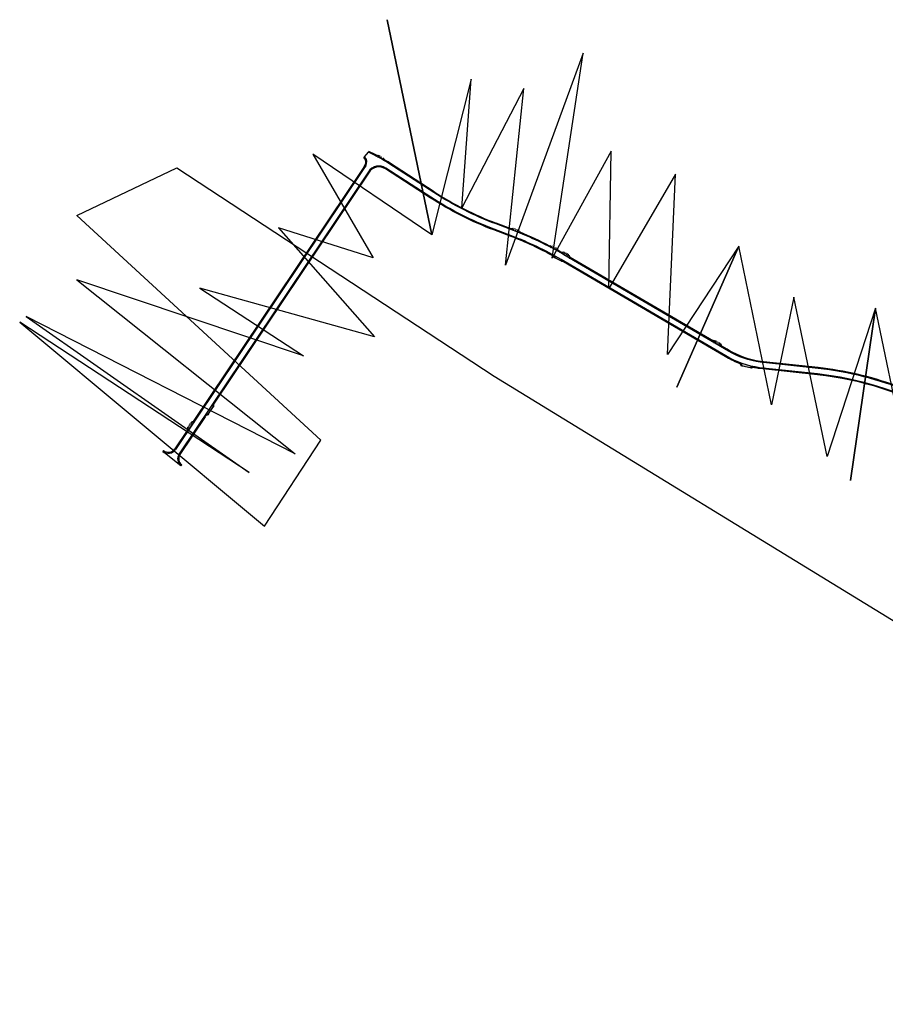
# Model space of a CAD drawing. Header units: metres. Extents: x -712710 to 14443962, y 4588558 to 14849904.
# Tile 15 of 256: x 7501121 to 7501902, y 5890616 to 5891504. Entities that reach past the tile are written whole.
import ezdxf

# ---------------------------------------------------------------- set-up
doc = ezdxf.new("R2010")
doc.units = ezdxf.units.M
doc.header["$MEASUREMENT"] = 0
doc.linetypes.add('1', pattern=[0, 0])
doc.linetypes.add('3', pattern=[1, 0.5, -0.5])
for name, color, linetype, lineweight in [('#kraw jezdni', 140, 'CONTINUOUS', 30), ('#kraw pobocza', 30, 'CONTINUOUS', 30), ('#lrawęż zjazdu ', 150, 'CONTINUOUS', 30), ('#OPORNIK ZJAZADU ', 170, '3', 50), ('#ZJAZDY Z KRUSZYWA KRAWĘDZIE ', 24, '1', 30)]:
    doc.layers.add(name, color=color, linetype=linetype, lineweight=lineweight)

msp = doc.modelspace()

# ---------------------------------------------------------------- hatches: boundary and pattern name
at = {"layer": '#kraw pobocza'}
h = msp.add_hatch(color=1, dxfattribs=at)
h.dxf.hatch_style = 1
h.paths.add_polyline_path([(7502878.91114, 5890470.16144), (7502879.42596, 5890472.21934), (7502879.43638, 5890472.22559), (7502876.80796, 5890476.47864), (7502874.82458, 5890476.97481)])
h.paths.add_polyline_path([(7502232.03735, 5890949.0662), (7502231.83473, 5890948.74026), (7502236.0643, 5890946.07348), (7502236.28885, 5890946.43469), (7502238.3565, 5890946.91958), (7502234.77745, 5890949.13319, -0.000945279), (7502231.55744, 5890951.13317)])
h.paths.add_polyline_path([(7502024.3157, 5891093.99926), (7502023.84542, 5891094.35298), (7502024.41615, 5891095.08647), (7502024.69018, 5891095.43864), (7502024.55142, 5891096.55062), (7502024.43083, 5891097.51696), (7502030.74129, 5891092.63079), (7502028.6363, 5891092.36811), (7502027.84184, 5891091.3471), (7502024.3157, 5891093.99926)])
h.paths.add_polyline_path([(7501990.17348, 5891124.19138, -0.001378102), (7501991.47053, 5891123.18786), (7501995.96104, 5891119.69374), (7501996.4914, 5891119.28106), (7501995.70325, 5891119.18252), (7501995.42123, 5891119.14726), (7501994.38695, 5891119.01796), (7501993.22353, 5891117.52133), (7501989.26242, 5891120.57258), (7501990.44603, 5891122.09517)])
h.paths.add_polyline_path([(7501747.22002, 5891212.70792), (7501747.4115, 5891212.75802), (7501749.27224, 5891213.24495), (7501749.35626, 5891213.38853), (7501753.67866, 5891210.87516), (7501753.58766, 5891210.71965), (7501754.12469, 5891208.66743), (7501747.22002, 5891212.70792)])
h.paths.add_polyline_path([(7503106.06705, 5890178.63084), (7503105.68579, 5890178.31288), (7503108.51726, 5890174.81471), (7503108.96428, 5890175.18752), (7503111.0928, 5890175.01013, -0.003732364), (7503106.26454, 5890180.74696)])
h.paths.add_polyline_path([(7503127.64798, 5890154.18654), (7503127.10505, 5890153.68159), (7503130.34901, 5890150.55322), (7503130.71268, 5890150.89146), (7503132.84221, 5890150.82566, -0.003732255), (7503127.73582, 5890156.31609)])
h.paths.add_polyline_path([(7501612.21543, 5891291.7101), (7501617.13407, 5891288.8318), (7501616.59329, 5891290.8862), (7501616.71123, 5891291.08908), (7501612.40375, 5891293.62809), (7501612.28346, 5891293.42116), (7501610.22576, 5891292.86365, -0.001900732)])
h.paths.add_polyline_path([(7501278.35047, 5891140.56971), (7501276.26132, 5891140.1468), (7501276.21847, 5891140.17493), (7501273.39444, 5891136.04769), (7501273.47449, 5891135.99515), (7501273.90226, 5891133.93315)])
h.paths.add_polyline_path([(7502228.42566, 5890959.00738), (7502227.93989, 5890961.0887), (7502228.03019, 5890961.23647), (7502223.8452, 5890963.97694), (7502223.84379, 5890963.97463), (7502223.72555, 5890963.78116), (7502221.68315, 5890963.3148, 0.002005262), (7502228.42547, 5890959.00708)])
h.paths.add_polyline_path([(7503295.37618, 5889890.8084), (7503296.10387, 5889892.81135), (7503296.5982, 5889893.04498), (7503294.68285, 5889897.11702), (7503294.17799, 5889896.87841), (7503292.17114, 5889897.58887, -0.003733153), (7503295.37584, 5889890.80824)])
h.paths.add_polyline_path([(7503230.05796, 5890036.12096), (7503230.80276, 5890038.12453), (7503231.2954, 5890038.3568), (7503229.48678, 5890042.47915), (7503228.895, 5890042.20014), (7503226.86124, 5890042.90083, -0.009266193)])
h.paths.add_polyline_path([(7503230.74118, 5890034.58233), (7503232.72242, 5890033.80808), (7503233.19558, 5890034.01222), (7503233.94527, 5890031.87593), (7503234.68094, 5890029.75211), (7503234.45046, 5890029.65267), (7503234.09221, 5890028.79609), (7503233.61734, 5890027.66066), (7503233.17289, 5890028.80233, 0.007751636), (7503230.74118, 5890034.58233)])
h.paths.add_polyline_path([(7503182.90594, 5890106.20694), (7503183.03429, 5890108.33773), (7503183.42729, 5890108.69115), (7503180.36516, 5890111.9894), (7503180.02639, 5890111.68476), (7503177.89276, 5890111.78166, -0.005816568), (7503182.90594, 5890106.20694)])
h.paths.add_polyline_path([(7503263.61884, 5889945.92597), (7503266.90464, 5889939.18233), (7503265.91532, 5889939.52342), (7503264.89917, 5889939.87376), (7503264.77593, 5889939.81371), (7503262.75561, 5889943.80882), (7503262.74496, 5889943.82988), (7503262.93194, 5889943.92098)])
h.paths.add_polyline_path([(7502924.26595, 5890413.19435), (7502929.5391, 5890407.24625), (7502929.66647, 5890409.36375), (7502930.11326, 5890409.75984), (7502928.2381, 5890411.72126), (7502926.65565, 5890413.37651), (7502926.34959, 5890413.10518), (7502924.23389, 5890413.23244)])
h.paths.add_polyline_path([(7502609.11186, 5890727.37487), (7502609.00219, 5890727.1474), (7502608.99789, 5890727.13848), (7502613.47513, 5890724.9118), (7502613.61571, 5890725.20337), (7502615.23898, 5890725.77053), (7502615.61831, 5890725.90307), (7502608.41216, 5890729.37747)])
h.paths.add_polyline_path([(7502462.154, 5890816.39498), (7502461.66902, 5890818.46012), (7502462.08002, 5890819.12341), (7502457.81786, 5890821.73769), (7502457.81606, 5890821.73479), (7502457.41883, 5890821.09371), (7502455.35369, 5890820.60873)])
h.paths.add_polyline_path([(7502073.93622, 5891057.11968), (7502073.71921, 5891056.84079), (7502077.7157, 5891053.835), (7502077.88234, 5891054.04916), (7502079.98733, 5891054.31184), (7502073.67354, 5891059.22468)])
h.paths.add_polyline_path([(7503074.60903, 5890229.4343), (7503074.8776, 5890231.53855), (7503075.45613, 5890231.98612), (7503072.65477, 5890235.50834), (7503072.12407, 5890235.09777), (7503070.01982, 5890235.36634)])
h.paths.add_polyline_path([(7501956.40873, 5891144.95641), (7501956.03864, 5891144.33533), (7501960.39753, 5891141.88957), (7501960.71967, 5891142.42815), (7501962.77244, 5891142.93403, 0.00672613), (7501955.86936, 5891146.9846)])
h.paths.add_polyline_path([(7503094.23006, 5890203.30366), (7503094.532, 5890205.40338), (7503094.74184, 5890205.56047), (7503092.09144, 5890209.19759), (7503091.83532, 5890209.00587), (7503089.7356, 5890209.30781)])
h.paths.add_polyline_path([(7502938.29349, 5890397.37133), (7502938.42086, 5890399.48882), (7502938.83322, 5890399.85439), (7502935.53113, 5890403.60893), (7502935.52973, 5890403.60769), (7502935.10398, 5890403.23025), (7502932.98648, 5890403.35762)])
h.paths.add_polyline_path([(7502445.48174, 5890826.7258), (7502444.99676, 5890828.79093), (7502445.36082, 5890829.37846), (7502441.09866, 5890831.99275), (7502441.09686, 5890831.98985), (7502440.74657, 5890831.42453), (7502438.68143, 5890830.93955)])
h.paths.add_polyline_path([(7502206.31922, 5890973.32165), (7502205.88273, 5890975.39758), (7502205.92541, 5890975.46298), (7502205.15541, 5890976.01298), (7502203.66101, 5890976.99671), (7502201.77723, 5890978.25543), (7502201.77553, 5890978.25281), (7502201.69538, 5890978.12999), (7502199.61945, 5890977.69351)])
h.paths.add_polyline_path([(7502136.48541, 5891011.36627), (7502136.42046, 5891011.27205), (7502140.58147, 5891008.49859), (7502140.59304, 5891008.51538), (7502142.68444, 5891008.91511), (7502136.10168, 5891013.45259)])
h.paths.add_polyline_path([(7503142.18108, 5890147.6013), (7503144.28528, 5890147.57905), (7503144.88541, 5890146.99298), (7503147.54142, 5890144.45802), (7503147.46243, 5890144.3803), (7503147.46226, 5890143.03294), (7503147.46216, 5890142.28126, -0.003765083), (7503142.18089, 5890147.60111)])
h.paths.add_polyline_path([(7503173.09918, 5890116.87694), (7503173.12863, 5890119.00831), (7503173.39352, 5890119.26899), (7503170.20222, 5890122.442), (7503169.97366, 5890122.21708), (7503167.84035, 5890122.22071, -0.005816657)])
h.paths.add_polyline_path([(7503200.79333, 5890073.66758), (7503203.44247, 5890069.99377), (7503205.49004, 5890069.59557), (7503201.18195, 5890075.66419)])
h.paths.add_polyline_path([(7503244.09625, 5890000.74355), (7503245.00266, 5890000.34789), (7503246.03542, 5889999.89708), (7503246.43605, 5890000.05541), (7503248.04416, 5889995.85227), (7503247.6685, 5889995.7038), (7503246.83289, 5889993.75953, -0.002037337), (7503245.34594, 5889997.53348)])
h.paths.add_polyline_path([(7503136.47072, 5890153.53777), (7503136.65854, 5890153.53271), (7503138.58841, 5890153.48069), (7503138.61674, 5890153.50766), (7503141.65722, 5890150.21631), (7503141.67059, 5890150.20183), (7503141.63217, 5890148.16311, -0.003742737)])
h.paths.add_polyline_path([(7503266.40068, 5889950.49021), (7503267.09211, 5889952.49569), (7503267.31782, 5889952.60566), (7503265.67702, 5889955.84719), (7503265.2853, 5889956.62107), (7503265.12103, 5889956.54104), (7503263.11556, 5889957.23246), (7503263.89124, 5889955.64048), (7503266.40068, 5889950.49021)])
h.paths.add_polyline_path([(7503114.22767, 5890178.26877), (7503114.40406, 5890180.36692), (7503114.53243, 5890180.47376), (7503112.83247, 5890182.46852), (7503111.47541, 5890183.71298), (7503111.44178, 5890183.75626), (7503109.46022, 5890183.94334, 0.003722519), (7503114.22767, 5890178.26877)])
h.paths.add_polyline_path([(7503275.87384, 5889931.04793), (7503276.56526, 5889933.05341), (7503277.04977, 5889933.28948), (7503276.21541, 5889934.94298), (7503275.02824, 5889937.31025), (7503275.02637, 5889937.30934), (7503274.59418, 5889937.09876), (7503272.58871, 5889937.79018)])
h.paths.add_polyline_path([(7503051.26305, 5890259.61141), (7503053.3673, 5890259.34285), (7503053.46452, 5890259.41806), (7503055.99803, 5890256.11538), (7503056.19478, 5890255.84083), (7503056.12083, 5890255.78362), (7503055.94245, 5890254.38602), (7503055.85226, 5890253.67937), (7503051.26305, 5890259.61141)])
h.paths.add_polyline_path([(7502950.19516, 5890383.94628), (7502950.32252, 5890386.06377), (7502950.67959, 5890386.38032), (7502950.68032, 5890386.38097), (7502950.56734, 5890386.50953), (7502947.37974, 5890390.13685), (7502947.37805, 5890390.13535), (7502947.00564, 5890389.8052), (7502944.88815, 5890389.93257)])
h.paths.add_polyline_path([(7502931.76991, 5890394.93154), (7502931.67308, 5890394.8457), (7502934.9874, 5890391.102), (7502935.08679, 5890391.19011), (7502937.20428, 5890391.06275), (7502931.89728, 5890397.04904)])
h.paths.add_polyline_path([(7503142.39864, 5890140.97622, 0.002390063), (7503145.80523, 5890137.59235), (7503147.34776, 5890136.07468), (7503146.85988, 5890136.07242), (7503145.69279, 5890136.06701), (7503142.39523, 5890139.13315)])
h.paths.add_polyline_path([(7503181.34583, 5890099.35171), (7503184.35965, 5890096.00579), (7503185.79932, 5890095.87149, 0.005277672), (7503181.47355, 5890100.99804)])
h.paths.add_polyline_path([(7502899.88309, 5890442.15192), (7502900.06476, 5890444.27017), (7502898.02942, 5890446.65431), (7502896.82044, 5890448.07047), (7502894.75018, 5890448.24787), (7502899.88309, 5890442.15192)])
h.paths.add_polyline_path([(7503241.12962, 5889995.95975), (7503241.15251, 5889995.90096, 0.00370269), (7503243.90235, 5889988.9893), (7503242.99227, 5889989.3756), (7503241.93645, 5889989.82377), (7503241.59606, 5889989.68838), (7503239.93715, 5889993.84789), (7503239.92871, 5889993.86808), (7503240.28028, 5889994.00793)])
h.paths.add_polyline_path([(7502756.98016, 5890624.1501), (7502757.67567, 5890624.12135), (7502759.08861, 5890624.06294), (7502759.28114, 5890624.24017), (7502759.28211, 5890624.24107), (7502762.63951, 5890620.53575), (7502762.47509, 5890620.38438), (7502762.38792, 5890618.27593)])
h.paths.add_polyline_path([(7502716.2767, 5890667.11332, 0.008169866), (7502711.29696, 5890671.47095), (7502711.55195, 5890671.4888), (7502712.94563, 5890671.58627), (7502716.58105, 5890668.62261)])
h.paths.add_polyline_path([(7503223.45147, 5890049.49111), (7503224.05563, 5890051.57626), (7503221.74476, 5890055.41771), (7503219.81238, 5890055.93468, -0.009148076), (7503223.45147, 5890049.49111)])
h.paths.add_polyline_path([(7502797.30625, 5890569.92585), (7502800.5879, 5890566.15858), (7502800.5904, 5890566.1584), (7502801.93111, 5890566.06465), (7502797.40068, 5890571.27629)])
h.paths.add_polyline_path([(7502102.98477, 5891042.75259, 0.008905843), (7502108.61307, 5891038.53189), (7502108.39291, 5891040.32296), (7502106.75431, 5891041.63037), (7502104.4802, 5891043.44484), (7502102.37196, 5891043.22942), (7502102.98477, 5891042.75259)])
h.paths.add_polyline_path([(7503329.86705, 5889779.84689), (7503331.00005, 5889781.6403), (7503331.41178, 5889781.73322), (7503330.48737, 5889786.13777), (7503330.00943, 5889786.02991), (7503328.21602, 5889787.16291), (7503329.86705, 5889779.84689)])
h.paths.add_polyline_path([(7502552.11798, 5890764.55496), (7502551.52987, 5890766.59313), (7502551.70006, 5890766.90137), (7502548.18852, 5890768.83175), (7502547.17332, 5890767.28508), (7502552.11798, 5890764.55496)])
h.paths.add_polyline_path([(7502866.9938, 5890490.03078), (7502868.83106, 5890486.96759), (7502869.28476, 5890488.78118), (7502867.02188, 5890492.6731), (7502865.12424, 5890493.14783)])
h.paths.add_polyline_path([(7503319.22833, 5889826.98906), (7503319.50557, 5889825.76054), (7503320.63857, 5889827.55394), (7503321.15386, 5889827.67024), (7503320.0893, 5889832.04316), (7503319.57051, 5889831.92608), (7503317.70903, 5889833.0403, -0.010245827), (7503319.22833, 5889826.98906)])
h.paths.add_polyline_path([(7503325.85429, 5889807.80617), (7503324.91243, 5889812.20678), (7503324.14129, 5889812.03276), (7503322.34788, 5889813.16575), (7503323.99891, 5889805.84974), (7503325.1319, 5889807.64315)])
h.paths.add_polyline_path([(7502207.37226, 5890964.87302), (7502206.98579, 5890964.28077), (7502211.07875, 5890961.72899), (7502212.23521, 5890963.49086), (7502206.93578, 5890966.94895)])
h.paths.add_polyline_path([(7503337.87966, 5889742.52009), (7503338.36329, 5889740.0546), (7503339.52397, 5889741.78389), (7503338.67045, 5889746.20229), (7503336.91528, 5889747.37376, -0.001234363), (7503337.87966, 5889742.52009)])
h.paths.add_polyline_path([(7503160.81517, 5890121.24416), (7503163.90625, 5890117.96958), (7503165.72985, 5890117.96997, 0.002303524), (7503163.65234, 5890120.03292), (7503160.80223, 5890122.83708)])
h.paths.add_polyline_path([(7503209.3704, 5890071.90331), (7503206.24893, 5890076.30038), (7503207.44194, 5890076.09797), (7503208.34037, 5890075.94554), (7503208.84889, 5890076.30654), (7503210.73193, 5890073.7244), (7503209.3704, 5890071.90331)])
h.paths.add_polyline_path([(7503307.39719, 5889862.53487), (7503308.41967, 5889862.75836), (7503309.01476, 5889862.48399), (7503309.57819, 5889862.69183), (7503311.29832, 5889858.52995), (7503310.56848, 5889858.26072), (7503309.68392, 5889856.3358), (7503307.39719, 5889862.53487)])
h.paths.add_polyline_path([(7502237.40751, 5890953.38558), (7502241.39111, 5890950.92175), (7502240.98543, 5890952.75293), (7502237.22002, 5890955.21717), (7502235.17897, 5890954.76797, 0.000657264), (7502237.40751, 5890953.38558)])
h.paths.add_polyline_path([(7503236.75657, 5890003.06973), (7503236.19605, 5890002.80142), (7503237.62334, 5889999.32242), (7503238.12235, 5889999.56127), (7503240.01956, 5889998.81116), (7503237.56539, 5890005.11517)])
h.paths.add_polyline_path([(7503097.66962, 5890198.75615), (7503098.63877, 5890200.23267), (7503099.68821, 5890198.88213), (7503101.23162, 5890196.89589), (7503101.07991, 5890196.78019), (7503100.92923, 5890195.59629), (7503100.81405, 5890194.69138, -0.00258116)])
h.paths.add_polyline_path([(7501449.66794, 5891376.9521), (7501449.3645, 5891378.14503), (7501445.10729, 5891380.76999), (7501443.59873, 5891380.33025, -0.012128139), (7501449.66794, 5891376.9521)])
h.paths.add_polyline_path([(7502841.12883, 5890516.29347), (7502841.53325, 5890516.61944), (7502841.73745, 5890518.71024), (7502842.61891, 5890517.65882), (7502844.61359, 5890515.27952, -0.009041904), (7502846.82967, 5890512.53689), (7502844.73732, 5890512.78002), (7502844.26681, 5890512.40079)])
h.paths.add_polyline_path([(7503224.61726, 5890034.10109), (7503226.64174, 5890030.07429), (7503228.01832, 5890029.51129, 0.008675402), (7503225.26343, 5890035.79571), (7503224.61726, 5890034.10109)])
h.paths.add_polyline_path([(7501566.84244, 5891313.40364, -0.003210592), (7501570.46546, 5891312.0018), (7501572.08393, 5891311.3582), (7501571.34757, 5891313.08002), (7501566.80042, 5891315.10292), (7501566.77424, 5891315.03394), (7501564.83957, 5891314.16385), (7501566.84244, 5891313.40364)])
h.paths.add_polyline_path([(7502692.53664, 5890686.64755), (7502693.30672, 5890687.60459), (7502692.12541, 5890688.57298), (7502690.05001, 5890690.2176), (7502689.40371, 5890690.72975), (7502687.6935, 5890690.54463)])
h.paths.add_polyline_path([(7502697.33714, 5890682.78478), (7502697.16048, 5890684.41702), (7502693.30547, 5890687.60303), (7502692.53664, 5890686.64755), (7502697.33714, 5890682.78478)])
h.paths.add_polyline_path([(7502195.5785, 5890980.3304), (7502195.78129, 5890982.47255), (7502193.24582, 5890984.15179), (7502193.01328, 5890983.79541), (7502190.93735, 5890983.35893), (7502195.5785, 5890980.3304)])
h.paths.add_polyline_path([(7503321.372, 5889791.91395), (7503322.36328, 5889787.53056), (7503323.71657, 5889786.65904), (7503322.23001, 5889793.24625), (7503321.372, 5889791.91395)])
h.paths.add_polyline_path([(7503123.2659, 5890169.88624), (7503122.60987, 5890170.66557), (7503121.25541, 5890172.27298), (7503119.31448, 5890172.39823, 0.002213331), (7503122.24076, 5890169.10337), (7503123.2659, 5890169.88624)])
h.paths.add_polyline_path([(7503334.09039, 5889733.01405), (7503334.9439, 5889728.59571), (7503336.15799, 5889727.77013, 0.020086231), (7503336.09974, 5889728.21394), (7503334.91486, 5889734.25535)])
h.paths.add_polyline_path([(7503095.20924, 5890191.66835), (7503095.42713, 5890191.83486), (7503097.5454, 5890191.56644, -0.00202081), (7503095.05487, 5890194.77256), (7503094.01589, 5890193.18966)])
h.paths.add_polyline_path([(7503095.05487, 5890194.77256, -0.001711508), (7503092.96586, 5890197.50362), (7503092.67998, 5890195.39906), (7503092.43166, 5890195.20929), (7503094.01589, 5890193.18966)], flags=16)
h.paths.add_polyline_path([(7502197.63711, 5890978.98707), (7502197.20063, 5890981.063), (7502197.41456, 5890981.39084), (7502195.78129, 5890982.47255), (7502195.5785, 5890980.3304), (7502197.63711, 5890978.98707)])
h.paths.add_polyline_path([(7501602.84343, 5891296.97022), (7501603.03918, 5891298.26357), (7501605.88552, 5891296.88527), (7501606.41588, 5891295.01668), (7501605.42937, 5891295.56239, 0.002433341)])
h.paths.add_polyline_path([(7503231.81629, 5890019.88284), (7503230.31223, 5890023.74632), (7503229.5737, 5890022.0662), (7503230.5284, 5890019.2936)])
h.paths.add_polyline_path([(7503231.03994, 5890017.80803), (7503231.06589, 5890017.81814), (7503232.94096, 5890016.99391), (7503231.81629, 5890019.88284), (7503230.5284, 5890019.2936), (7503231.03994, 5890017.80803)])
h.paths.add_polyline_path([(7503210.47511, 5890070.34715, -0.000244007), (7503210.5893, 5890070.18612), (7503210.9492, 5890072.27894), (7503211.5006, 5890072.67037), (7503210.73193, 5890073.7244), (7503209.3704, 5890071.90331), (7503210.47511, 5890070.34715)])
h.paths.add_polyline_path([(7503098.63877, 5890200.23267), (7503098.47039, 5890200.44937), (7503098.3353, 5890200.34635), (7503096.23822, 5890200.6356, 0.001186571), (7503097.66962, 5890198.75615)])
h.paths.add_polyline_path([(7501599.79618, 5891298.58768), (7501600.01019, 5891298.65252), (7501601.37935, 5891299.06732), (7501603.03918, 5891298.26357), (7501602.84343, 5891296.97022, 0.002851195)])
h.paths.add_polyline_path([(7502547.17332, 5890767.28508), (7502548.18852, 5890768.83175), (7502547.3184, 5890769.30993), (7502547.15275, 5890769.0099), (7502545.11458, 5890768.42179), (7502547.17332, 5890767.28508)])
h.paths.add_polyline_path([(7503123.4635, 5890167.74388), (7503124.05737, 5890167.08601), (7503124.15505, 5890168.82996), (7503123.2659, 5890169.88624), (7503122.24076, 5890169.10337, 0.000918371), (7503123.4635, 5890167.74388)])
h.paths.add_polyline_path([(7502211.07875, 5890961.72899), (7502211.2298, 5890961.63482), (7502211.55945, 5890962.14036), (7502213.63538, 5890962.5772), (7502212.23521, 5890963.49086), (7502211.07875, 5890961.72899)])
h.paths.add_polyline_path([(7502716.91795, 5890666.53091), (7502716.82552, 5890668.42331), (7502716.58105, 5890668.62261), (7502716.2767, 5890667.11332, -0.001069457)])
h.paths.add_polyline_path([(7503308.41967, 5889862.75836), (7503308.31131, 5889862.80832), (7503307.08833, 5889863.37217), (7503307.39719, 5889862.53487)])
h = msp.add_hatch(color=2, dxfattribs=at)
h.dxf.hatch_style = 1
h.paths.add_polyline_path([(7502593.65274, 5890734.77014), (7502595.89102, 5890733.65697), (7502596.25572, 5890734.4081), (7502596.58329, 5890735.08278, -0.001239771), (7502594.34432, 5890736.17674), (7502594.0134, 5890735.50369)])
h.paths.add_polyline_path([(7502859.70436, 5890502.18419), (7502860.34754, 5890502.56996), (7502861.02967, 5890502.97909), (7502860.42645, 5890504.01658), (7502859.73031, 5890503.59905), (7502859.08713, 5890503.21328)])
h.paths.add_polyline_path([(7503063.54825, 5890243.73151), (7503065.14017, 5890244.96307), (7503064.53248, 5890245.72765), (7503063.54389, 5890244.96285), (7503062.95069, 5890244.50392)])
h.paths.add_polyline_path([(7503086.37008, 5890213.8038), (7503086.9706, 5890214.25333), (7503087.89885, 5890214.94818), (7503087.06864, 5890216.11047), (7503086.08742, 5890215.43319), (7503085.4696, 5890215.00675)])
h.paths.add_polyline_path([(7501993.80659, 5891117.0722), (7501995.42123, 5891119.14726), (7501994.38695, 5891119.01796), (7501993.22353, 5891117.52133)])
h.paths.add_polyline_path([(7502942.45405, 5890382.77649), (7502943.57298, 5890381.52416), (7502944.18063, 5890382.06286), (7502944.74185, 5890382.56039), (7502943.62779, 5890383.81704)])
h.paths.add_polyline_path([(7502981.77331, 5890348.07583), (7502982.35421, 5890348.55023), (7502983.16204, 5890349.20995), (7502982.54452, 5890349.99403), (7502981.72442, 5890349.31758), (7502981.14584, 5890348.84035, -0.001221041)])
h.paths.add_polyline_path([(7503324.02262, 5889805.74465), (7503326.19079, 5889806.23394), (7503325.85429, 5889807.80617), (7503325.1319, 5889807.64315), (7503323.99716, 5889805.85749)])
h.paths.add_polyline_path([(7503125.54221, 5890155.18873), (7503127.10505, 5890153.68159), (7503127.64798, 5890154.18654), (7503127.73582, 5890156.31609, -0.000322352), (7503127.29864, 5890156.79386)])
h.paths.add_polyline_path([(7501749.27224, 5891213.24495), (7501749.35626, 5891213.38853), (7501748.18052, 5891214.07219), (7501748.17947, 5891214.0704), (7501747.4115, 5891212.75802)])
h.paths.add_polyline_path([(7503114.40406, 5890180.36692), (7503114.22767, 5890178.26877, 0.000003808), (7503114.23259, 5890178.26301), (7503115.49721, 5890179.34166), (7503114.53243, 5890180.47376)])
h.paths.add_polyline_path([(7503336.91528, 5889747.37376), (7503338.67045, 5889746.20229), (7503338.3496, 5889747.86324), (7503336.87648, 5889747.56646, -0.000049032)])
h.paths.add_polyline_path([(7503138.58841, 5890153.48069), (7503138.61674, 5890153.50766), (7503137.69091, 5890154.50989), (7503136.65854, 5890153.53271)])
h.paths.add_polyline_path([(7503165.21372, 5890116.58449), (7503165.86721, 5890115.89221), (7503166.30144, 5890116.32122), (7503166.83928, 5890116.8526, 0.000752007), (7503166.1665, 5890117.53151)])
h.paths.add_polyline_path([(7502759.08861, 5890624.06294), (7502759.28114, 5890624.24017), (7502758.61108, 5890624.98248), (7502757.67567, 5890624.12135)])
h.paths.add_polyline_path([(7503204.22926, 5890068.90264), (7503205.26624, 5890069.63879), (7503203.44247, 5890069.99377)])
h.paths.add_polyline_path([(7503320.05514, 5889797.73708), (7503320.35375, 5889796.41668), (7503320.72814, 5889796.49435), (7503321.46261, 5889796.64672), (7503321.16461, 5889797.96725), (7503320.43013, 5889797.81488)])
h.paths.add_polyline_path([(7501601.37935, 5891299.06732), (7501600.47777, 5891299.50309), (7501600.01019, 5891298.65252), (7501601.37935, 5891299.06732)])
h.paths.add_polyline_path([(7503109.0684, 5890174.13379), (7503110.18542, 5890175.08575), (7503108.96428, 5890175.18752), (7503108.51726, 5890174.81471)])
h.paths.add_polyline_path([(7502876.80756, 5890476.47928), (7502876.38961, 5890477.15553), (7502875.71635, 5890476.75172), (7502876.80694, 5890476.47889)])
h.paths.add_polyline_path([(7503333.83378, 5889734.3537), (7503333.83169, 5889734.35329), (7503334.09039, 5889733.01405), (7503334.91486, 5889734.25535), (7503334.85624, 5889734.55423)])
h.paths.add_polyline_path([(7503241.8976, 5889988.93249), (7503242.99227, 5889989.3756), (7503241.93645, 5889989.82377), (7503241.59606, 5889989.68838), (7503241.8976, 5889988.93249)])
h.paths.add_polyline_path([(7503095.80461, 5890190.90934), (7503096.77097, 5890191.66458), (7503095.42713, 5890191.83486), (7503095.20924, 5890191.66835)])
h.paths.add_polyline_path([(7502712.94546, 5890671.5864), (7502712.17066, 5890672.21826), (7502711.55195, 5890671.4888), (7502712.94546, 5890671.5864)])
h.paths.add_polyline_path([(7503208.34037, 5890075.94554), (7503208.84889, 5890076.30654), (7503208.46435, 5890076.83385), (7503207.44194, 5890076.09797)])
h.paths.add_polyline_path([(7503246.03542, 5889999.89708), (7503246.43605, 5890000.05541), (7503246.15283, 5890000.79566), (7503245.00266, 5890000.34789)])
h.paths.add_polyline_path([(7503056.77575, 5890255.03068), (7503056.19478, 5890255.84083), (7503056.12083, 5890255.78362), (7503055.94245, 5890254.38602), (7503056.77575, 5890255.03068)])
h.paths.add_polyline_path([(7503265.11896, 5889939.1354), (7503265.91532, 5889939.52342), (7503264.89917, 5889939.87376), (7503264.77593, 5889939.81371)])
h.paths.add_polyline_path([(7503234.90279, 5890029.11165), (7503234.68094, 5890029.75211), (7503234.45046, 5890029.65267), (7503234.09221, 5890028.79609)])
h.paths.add_polyline_path([(7502896.82044, 5890448.07047), (7502896.1529, 5890448.85097), (7502895.31223, 5890448.19982), (7502896.82044, 5890448.07047)])
h.paths.add_polyline_path([(7503101.07991, 5890196.78019), (7503100.92923, 5890195.59629), (7503101.74635, 5890196.23348), (7503101.23162, 5890196.89589)])
h.paths.add_polyline_path([(7503147.46243, 5890144.3803), (7503147.46226, 5890143.03294), (7503148.22785, 5890143.80287), (7503147.54142, 5890144.45802)])
h.paths.add_polyline_path([(7503146.29951, 5890135.50286), (7503146.85988, 5890136.07242), (7503145.69279, 5890136.06701)])
h.paths.add_polyline_path([(7503309.01476, 5889862.48399), (7503309.57819, 5889862.69183), (7503309.45698, 5889862.98509), (7503308.41967, 5889862.75836)])
h.paths.add_polyline_path([(7503309.45698, 5889862.98509), (7503309.36882, 5889863.19841), (7503308.31131, 5889862.80832), (7503308.41967, 5889862.75836)])
h = msp.add_hatch(color=4, dxfattribs=at)
h.dxf.hatch_style = 1
h.paths.add_polyline_path([(7502292.21798, 5890919.48881, -0.238822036), (7502290.80541, 5890921.80298), (7502285.55671, 5890925.03525, -0.237517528), (7502282.86766, 5890925.26884), (7502292.21661, 5890919.48659)])
h.paths.add_polyline_path([(7502946.79224, 5890377.81101), (7502947.71117, 5890379.21101), (7502952.72963, 5890373.5502, 0.275585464), (7502949.80035, 5890374.48096), (7502946.79224, 5890377.81101)])
h.paths.add_polyline_path([(7502186.3295, 5890978.02908), (7502188.32777, 5890976.68972, -0.318941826), (7502191.79901, 5890976.8263), (7502183.0049, 5890982.56481, -0.314580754), (7502184.28884, 5890979.37875)])
h.paths.add_polyline_path([(7502791.86995, 5890585.25987), (7502785.94688, 5890592.07867, 0.305284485), (7502789.18335, 5890591.2088), (7502792.29005, 5890587.66883, 0.185313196), (7502792.04888, 5890585.53247), (7502791.86995, 5890585.25987)])
h.paths.add_polyline_path([(7502682.05234, 5890686.60068), (7502686.44541, 5890683.44298, -0.223230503), (7502688.97346, 5890683.09699), (7502681.22255, 5890689.33383, -0.253300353), (7502682.05234, 5890686.60068)])
h.paths.add_polyline_path([(7501910.94764, 5891173.1162, 0.335740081), (7501914.40561, 5891174.18961), (7501918.79461, 5891172.3695, 0.314730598), (7501920.6193, 5891169.45759, 0.008546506), (7501910.9476, 5891173.11607)])
h.paths.add_polyline_path([(7501603.14214, 5891291.11388, -0.006329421), (7501609.69116, 5891287.39408), (7501612.19626, 5891285.92814, 0.247215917), (7501609.40333, 5891286.05318), (7501607.03541, 5891287.53298), (7501604.56836, 5891288.66846, 0.250743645), (7501603.14214, 5891291.11388)])
h.paths.add_polyline_path([(7502615.23898, 5890725.77053, -0.187712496), (7502615.91047, 5890723.70086), (7502620.13225, 5890721.61581, -0.308208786), (7502623.47264, 5890722.11615), (7502615.61831, 5890725.90307)])
h.paths.add_polyline_path([(7503308.34971, 5889844.04395, -0.214098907), (7503310.06901, 5889842.28931), (7503306.43511, 5889852.14044, -0.219410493), (7503306.23792, 5889849.63619), (7503308.34971, 5889844.04395)])
h.paths.add_polyline_path([(7503329.18099, 5889757.56575, 0.208184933), (7503329.70774, 5889759.90154, -0.002312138), (7503331.61072, 5889750.8722, 0.204489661), (7503330.26567, 5889752.80576)])
h.paths.add_polyline_path([(7501936.7067, 5891162.50957, -0.284298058), (7501935.04474, 5891165.19306), (7501931.95272, 5891166.65499), (7501931.39219, 5891164.92772, -0.004825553)])
h.paths.add_polyline_path([(7502303.09601, 5890905.23033), (7502305.88316, 5890903.47136), (7502306.12018, 5890905.00828), (7502301.87301, 5890907.63513, -0.237509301)])
h.paths.add_polyline_path([(7502305.88316, 5890903.47136), (7502307.65103, 5890902.35566, -0.262848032), (7502310.59903, 5890902.23816), (7502306.12018, 5890905.00828)])
h.paths.add_polyline_path([(7501931.39219, 5891164.92772), (7501931.95272, 5891166.65499), (7501930.50956, 5891167.33733, -0.257045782), (7501927.35144, 5891166.68433, -0.003641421)])
h.paths.add_polyline_path([(7502947.71117, 5890379.21101), (7502945.76418, 5890381.4072, -0.280504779), (7502946.31783, 5890378.33619), (7502946.79224, 5890377.81101)])
h = msp.add_hatch(color=5, dxfattribs=at)
h.dxf.hatch_style = 1
h.paths.add_polyline_path([(7501770.34914, 5891194.54473, 0.044744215), (7501784.14187, 5891190.55734, 0.204882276), (7501780.30715, 5891189.71942), (7501773.24717, 5891191.15553, 0.235310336)])
h.paths.add_polyline_path([(7501287.92873, 5891145.87966, -0.236900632), (7501291.83288, 5891148.08962), (7501293.77529, 5891150.93179), (7501291.94255, 5891151.86812)])
h.paths.add_polyline_path([(7501293.77529, 5891150.93179), (7501295.75616, 5891153.83023, -0.240950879), (7501296.2897, 5891158.35392), (7501291.94255, 5891151.86812), (7501293.77529, 5891150.93179)])

# ---------------------------------------------------------------- linework, layer by layer
at = {"layer": '#kraw jezdni', "linetype": 'Continuous'}
for p, q in [((7501432.36861, 5891379.90423), (7501435.91855, 5891384.07631)), ((7501266.87954, 5891101.30628), (7501250.40813, 5891114.35976))]:
    msp.add_line(p, q, dxfattribs=at)
msp.add_lwpolyline([(7501433.46441, 5891371.99399), (7501431.71514, 5891369.38414), (7501262.00768, 5891116.18687)], dxfattribs=at)
for points in [[(7501758.20651, 5891200.48593), (7501758.20651, 5891200.48593), (7501609.69116, 5891287.39408, 0.041635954), (7501565.06814, 5891308.72904), (7501549.24236, 5891314.73589, -0.053027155), (7501492.16011, 5891343.63977), (7501451.67069, 5891369.85124, 0.409545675), (7501435.86849, 5891366.60032), (7501265.2277, 5891112.01056)], [(7501760.77387, 5891204.77646), (7501612.21543, 5891291.7101, 0.041635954), (7501566.84244, 5891313.40364), (7501551.01666, 5891319.41049, -0.053027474), (7501494.8776, 5891347.83682), (7501454.38785, 5891374.0485)], [(7501792.2435, 5891194.45196), (7501789.30887, 5891194.76974, -0.101316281), (7501760.77387, 5891204.77646)], [(7501791.70522, 5891189.48102), (7501788.7034, 5891189.80607, -0.10153559), (7501758.20651, 5891200.48593)], [(7502682.22032, 5890694.94867, 0.057140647), (7502652.84794, 5890713.50384), (7502599.99471, 5890738.98671, -0.01380612), (7502575.59033, 5890751.59501), (7502515.18886, 5890784.94488, -0.009852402), (7502481.15931, 5890804.61851), (7502429.1865, 5890836.823, 0.004059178), (7502413.90824, 5890846.11086), (7502328.73681, 5890896.89914), (7502237.40751, 5890953.38558, -0.006063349), (7502216.98871, 5890966.35937), (7502146.54679, 5891012.32555), (7502112.18259, 5891036.01274, -0.014437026), (7502102.98477, 5891042.75259), (7501994.54105, 5891127.13398, 0.139151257), (7501841.44031, 5891189.12473), (7501792.2435, 5891194.45196)], [(7502679.08579, 5890691.05319, 0.057140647), (7502650.67644, 5890709), (7502597.82321, 5890734.48287, -0.01380612), (7502573.17356, 5890747.21789), (7502512.77208, 5890780.56775, -0.009859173), (7502478.54874, 5890800.35405), (7502426.55375, 5890832.57228, 0.004058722), (7502411.34657, 5890841.81692), (7502326.1412, 5890892.62545), (7502234.77745, 5890949.13319, -0.006063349), (7502214.2563, 5890962.17202), (7502143.76131, 5891008.17283), (7502109.34492, 5891031.89599, -0.014437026), (7502099.91424, 5891038.80647), (7501991.47053, 5891123.18786, 0.139151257), (7501840.90037, 5891184.15396), (7501791.70522, 5891189.48102)]]:
    msp.add_lwpolyline(points, format="xyb", dxfattribs=at)
for centre, radius, start, end in [((7501428.48039, 5891375.33457), 6, 326.16771824, 49.6062659), ((7501377.00892, 5891253.55369), 143.20091, 57.29237838, 65.70860623), ((7501255.36239, 5891120.6411), 8, 231.73621202, 326.16771822), ((7501271.87307, 5891107.55645), 8, 146.16771824, 231.37711829)]:
    msp.add_arc(centre, radius, start, end, dxfattribs=at)
at = {"layer": '#kraw pobocza'}
for p, q in [((7501493.09307, 5891309.64226), (7501452.84408, 5891503.65645)), ((7501452.84408, 5891503.65645), (7501493.09307, 5891309.64226)), ((7501629.53991, 5891473.36518), (7501559.61405, 5891282.36088)), ((7501601.57038, 5891288.55858), (7501629.53991, 5891473.36518)), ((7501528.61049, 5891450.14469), (7501493.09307, 5891309.64226)), ((7501520.27943, 5891333.95713), (7501528.61049, 5891450.14469)), ((7501576.00458, 5891441.71837), (7501520.27943, 5891333.95713)), ((7501559.61405, 5891282.36088), (7501576.00458, 5891441.71837)), ((7501493.09307, 5891309.64226), (7501385.9245, 5891382.50559)), ((7501385.9245, 5891382.50559), (7501440.35688, 5891288.81196)), ((7501444.247, 5891381.30043), (7501443.67904, 5891381.13487)), ((7501654.71567, 5891385.01366), (7501601.57038, 5891288.55858)), ((7501652.70973, 5891261.35153), (7501654.71567, 5891385.01366)), ((7501173.02806, 5891326.92791), (7501263.00505, 5891369.93852)), ((7501263.00505, 5891369.93852), (7501549.22885, 5891182.0675)), ((7501450.31788, 5891377.43936), (7501450.28233, 5891377.5791)), ((7501713.00783, 5891364.39362), (7501652.70973, 5891261.35153)), ((7501705.69963, 5891201.59492), (7501713.00783, 5891364.39362)), ((7501393.02991, 5891124.55812), (7501173.02806, 5891326.92791)), ((7501440.35688, 5891288.81196), (7501354.84492, 5891315.95743)), ((7501354.84492, 5891315.95743), (7501441.45142, 5891217.52694)), ((7501572.35494, 5891312.63187), (7501571.34757, 5891313.08002)), ((7501769.86481, 5891299.35136), (7501705.69963, 5891201.59492)), ((7501769.86481, 5891299.35136), (7501714.09155, 5891172.14441)), ((7501714.09155, 5891172.14441), (7501769.86481, 5891299.35136)), ((7501799.52196, 5891156.39353), (7501769.86481, 5891299.35136)), ((7501377.29346, 5891200.41329), (7501172.85775, 5891269.07429)), ((7501172.85775, 5891269.07429), (7501369.74422, 5891112.11974)), ((7501441.45142, 5891217.52694), (7501283.94047, 5891261.68815)), ((7501283.94047, 5891261.68815), (7501377.29346, 5891200.41329)), ((7501819.71886, 5891253.39702), (7501799.52196, 5891156.39353)), ((7501849.52732, 5891109.70982), (7501819.71886, 5891253.39702)), ((7501893.27356, 5891243.55092), (7501849.52732, 5891109.70982)), ((7501893.27356, 5891243.55092), (7501870.71821, 5891088.23988)), ((7501870.71821, 5891088.23988), (7501893.27356, 5891243.55092)), ((7501918.08872, 5891123.93314), (7501893.27356, 5891243.55092)), ((7501328.37543, 5891095.16919), (7501121.4136, 5891231.01439)), ((7501121.4136, 5891231.01439), (7501342.16021, 5891047.05752)), ((7501369.74422, 5891112.11974), (7501127.22143, 5891236.02309)), ((7501127.22143, 5891236.02309), (7501328.37543, 5891095.16919)), ((7501549.22885, 5891182.0675), (7503354.95039, 5890076.21894)), ((7501342.16021, 5891047.05752), (7501393.02991, 5891124.55812))]:
    msp.add_line(p, q, dxfattribs=at)
at = {"layer": '#kraw pobocza', "linetype": 'Continuous'}
for p, q in [((7501431.88258, 5891379.33302), (7501432.36861, 5891379.90423)), ((7501435.91855, 5891384.07631), (7501436.42431, 5891384.67072)), ((7501445.10729, 5891380.76999), (7501444.247, 5891381.30043)), ((7501450.28233, 5891377.5791), (7501449.3645, 5891378.14503)), ((7501495.28522, 5891348.46638), (7501454.79543, 5891374.67809)), ((7501564.81527, 5891314.97528), (7501551.2828, 5891320.11168)), ((7501565.92564, 5891315.47465), (7501564.81527, 5891314.97528)), ((7501566.80043, 5891315.10295), (7501565.92564, 5891315.47465)), ((7501606.78937, 5891296.4476), (7501605.88552, 5891296.88527)), ((7501607.05241, 5891295.52082), (7501606.78937, 5891296.4476)), ((7501611.70326, 5891294.041), (7501610.3296, 5891293.66882)), ((7501612.40375, 5891293.62809), (7501611.70326, 5891294.041)), ((7501617.42641, 5891290.66752), (7501616.71123, 5891291.08908)), ((7501604.56836, 5891288.66846), (7501603.76907, 5891289.03634)), ((7501610.222, 5891285.54156), (7501609.40333, 5891286.05318)), ((7501773.24717, 5891191.15553), (7501772.41542, 5891191.32472)), ((7501781.39292, 5891189.51806), (7501780.30715, 5891189.71942)), ((7501291.83288, 5891148.08962), (7501291.2712, 5891147.26776)), ((7501295.75616, 5891153.83023), (7501296.29996, 5891154.62593)), ((7501276.21847, 5891140.17493), (7501276.79701, 5891141.02045)), ((7501273.39459, 5891136.04791), (7501272.85973, 5891135.26624)), ((7501251.02741, 5891115.14493), (7501250.40813, 5891114.35976)), ((7501266.87954, 5891101.30628), (7501267.50373, 5891102.08756))]:
    msp.add_line(p, q, dxfattribs=at)
for points in [[(7501432.84141, 5891372.41156), (7501431.09214, 5891369.80171), (7501277.89925, 5891141.24358), (7501276.79701, 5891141.02045)], [(7501567.10858, 5891314.10483), (7501567.10858, 5891314.10483), (7501567.10858, 5891314.10483)], [(7501612.59406, 5891292.35751), (7501612.59406, 5891292.35751)], [(7501748.17947, 5891214.0704), (7501747.53216, 5891214.44919), (7501747.09127, 5891213.69576), (7501617.77992, 5891289.32452), (7501617.42641, 5891290.66752)], [(7501757.8214, 5891199.84235), (7501757.8214, 5891199.84235), (7501611.81747, 5891285.28083)], [(7501288.55177, 5891145.46213), (7501265.85071, 5891111.59299)], [(7501272.85973, 5891135.26624), (7501273.10393, 5891134.08914), (7501261.38475, 5891116.60457)]]:
    msp.add_lwpolyline(points, dxfattribs=at)
for points in [[(7501602.76328, 5891290.46632, 0.035281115), (7501564.802, 5891308.02785), (7501548.97622, 5891314.0347, -0.053027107), (7501491.75249, 5891343.01021), (7501451.26311, 5891369.22165, 0.409545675), (7501436.4915, 5891366.18275), (7501296.86024, 5891157.85806)], [(7501600.47777, 5891299.50309), (7501599.80219, 5891299.83103), (7501599.6312, 5891299.51999, 0.024499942), (7501572.65147, 5891311.93851), (7501572.35494, 5891312.63187)], [(7501761.15897, 5891205.42004, -0.006205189), (7501759.58141, 5891206.3908), (7501754.7574, 5891209.21216), (7501754.43772, 5891210.43378), (7501753.67988, 5891210.87725)], [(7501792.32424, 5891195.1976), (7501789.39989, 5891195.51427, -0.101281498), (7501761.15897, 5891205.42004, -0.101281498)], [(7501769.87072, 5891193.92753, -0.041538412), (7501757.8214, 5891199.84235)], [(7501911.20255, 5891173.82141, 0.059155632), (7501841.5213, 5891189.87034), (7501792.32424, 5891195.1976)], [(7501791.62448, 5891188.73538), (7501788.61277, 5891189.0615, -0.015619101), (7501784.01299, 5891189.82325, -0.016878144)], [(7501956.03864, 5891144.33533), (7501955.38546, 5891144.70433), (7501955.60273, 5891145.06895), (7501955.22539, 5891146.48787, 0.102337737), (7501840.81938, 5891183.40835), (7501791.62448, 5891188.73538)]]:
    msp.add_lwpolyline(points, format="xyb", dxfattribs=at)
for centre, radius, start, end in [((7501428.48039, 5891375.33457), 5.25, 326.16771827, 49.60626591), ((7501377.00917, 5891253.55421), 143.95033, 62.40976632, 65.62245296), ((7501377.00917, 5891253.55421), 143.95033, 57.29125251, 59.38518622), ((7501656.58728, 5891597.54911), 296.75, 237.07354158, 249.21518273), ((7501459.49752, 5891030.59042), 303.25, 60.17284055, 60.88406482), ((7501768.39823, 5891189.94258), 4.24831, 18.98608476, 70.30042718), ((7501783.21193, 5891185.64943), 4.25, 79.13551227, 114.70722519), ((7501300.44388, 5891155.56954), 4.25, 146.16771827, 192.82808637), ((7501292.08208, 5891143.09584), 4.25, 100.9993217, 146.1677182), ((7501255.47415, 5891121.06843), 7.40685, 233.10468264, 322.93880688), ((7501272.33555, 5891107.82427), 7.50043, 149.83666773, 229.89381373)]:
    msp.add_arc(centre, radius, start, end, dxfattribs=at)
at = {"layer": '#kraw pobocza'}
for centre, start, end in [((7501601.57038, 5891288.55858), 12.25944218, 60.85480726), ((7501610.68108, 5891283.33889), 59.66469941, 101.7731499)]:
    msp.add_arc(centre, 2.25, start, end, dxfattribs=at)
at = {"layer": '#lrawęż zjazdu '}
for p, q in [((7501780.30715, 5891189.71942), (7501773.24717, 5891191.15553)), ((7501291.83288, 5891148.08962), (7501295.75616, 5891153.83023))]:
    msp.add_line(p, q, dxfattribs=at)
for centre, radius, start, end in [((7501768.39675, 5891189.94167), 5, 14.05016158, 70.2846508), ((7501783.20403, 5891185.65562), 4.99063, 79.16865899, 125.48327161), ((7501300.44388, 5891155.56954), 5, 146.16771825, 200.35666352), ((7501292.08208, 5891143.09584), 5, 92.85689238, 146.16771823)]:
    msp.add_arc(centre, radius, start, end, dxfattribs=at)
at = {"layer": '#OPORNIK ZJAZADU '}
for p, q in [((7501445.10729, 5891380.76999), (7501443.59873, 5891380.33025)), ((7501445.10729, 5891380.76999), (7501449.3645, 5891378.14503)), ((7501449.66794, 5891376.9521), (7501449.3645, 5891378.14503)), ((7501566.77424, 5891315.03394), (7501564.83957, 5891314.16385)), ((7501566.77424, 5891315.03394), (7501566.80043, 5891315.10295)), ((7501571.34757, 5891313.08002), (7501566.80042, 5891315.10292)), ((7501571.34757, 5891313.08002), (7501572.08393, 5891311.3582)), ((7501601.37935, 5891299.06732), (7501599.79618, 5891298.58768)), ((7501600.47812, 5891299.50372), (7501600.01019, 5891298.65252)), ((7501605.88552, 5891296.88527), (7501600.47812, 5891299.50372)), ((7501601.37935, 5891299.06732), (7501600.83966, 5891298.08556)), ((7501605.88552, 5891296.88527), (7501606.41588, 5891295.01668)), ((7501612.28346, 5891293.42116), (7501610.22422, 5891292.86323)), ((7501612.28346, 5891293.42116), (7501612.40375, 5891293.62809)), ((7501612.40375, 5891293.62809), (7501616.71123, 5891291.08908)), ((7501616.71123, 5891291.08908), (7501616.59329, 5891290.8862)), ((7501616.59329, 5891290.8862), (7501617.13407, 5891288.8318)), ((7501749.27224, 5891213.24495), (7501747.22002, 5891212.70792)), ((7501748.18052, 5891214.07219), (7501747.4115, 5891212.75802)), ((7501753.67866, 5891210.87516), (7501748.18052, 5891214.07219)), ((7501749.35626, 5891213.38853), (7501749.27224, 5891213.24495)), ((7501753.67866, 5891210.87516), (7501753.58766, 5891210.71965)), ((7501753.58766, 5891210.71965), (7501754.12469, 5891208.66743)), ((7501276.21847, 5891140.17493), (7501273.39444, 5891136.04769)), ((7501276.21847, 5891140.17493), (7501276.26132, 5891140.1468)), ((7501276.26132, 5891140.1468), (7501278.35047, 5891140.56971)), ((7501273.39444, 5891136.04769), (7501273.47449, 5891135.99515)), ((7501273.90539, 5891133.91805), (7501273.47449, 5891135.99515))]:
    msp.add_line(p, q, dxfattribs=at)
at = {"layer": '#ZJAZDY Z KRUSZYWA KRAWĘDZIE '}
for p, q in [((7501607.03541, 5891287.53298), (7501604.56836, 5891288.66846)), ((7501609.40333, 5891286.05318), (7501607.03541, 5891287.53298))]:
    msp.add_line(p, q, dxfattribs=at)
for centre, start, end in [((7501601.57038, 5891288.55858), 2.0990521, 60.85480729), ((7501610.68108, 5891283.33889), 59.66469943, 115.20874946)]:
    msp.add_arc(centre, 3, start, end, dxfattribs=at)

doc.saveas('drawing.dxf')
